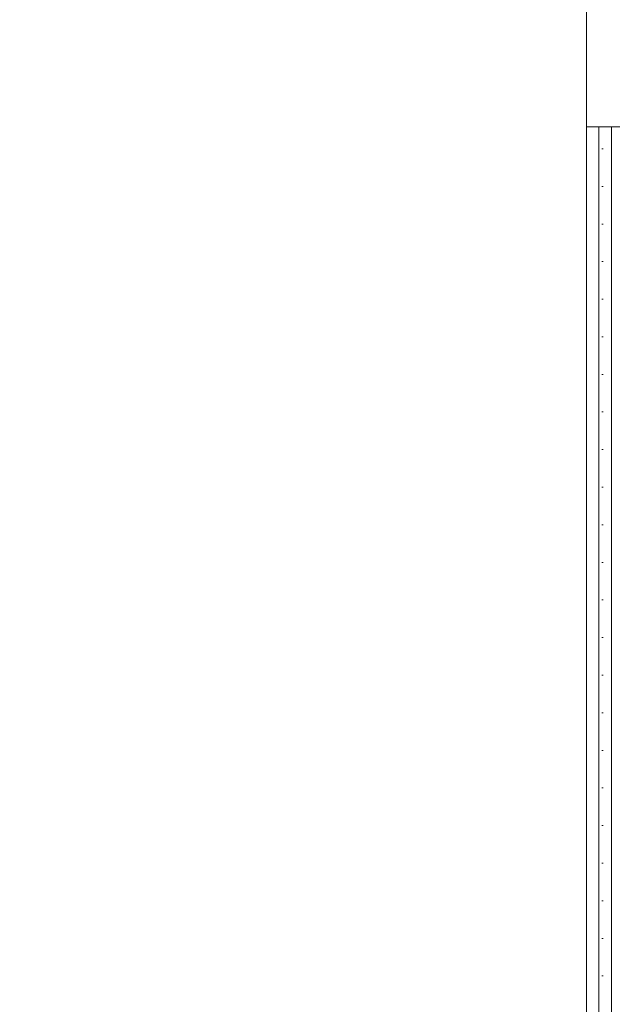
# Model space of a CAD drawing. Header units: millimetres. Extents: x 172139 to 266886, y 89395 to 138225.
# Tile 62 of 94: x 211631 to 212222, y 117047 to 118029. Entities that reach past the tile are written whole.
import ezdxf

# ---------------------------------------------------------------- set-up
doc = ezdxf.new("R2010")
doc.units = ezdxf.units.MM
doc.header["$MEASUREMENT"] = 0
doc.layers.add('ROZBUDOWA_NOWE_DZIAŁOWE', color=7, linetype='Continuous')
doc.layers.add('ROZBUDOWA_NOWE_DZIAŁOWE_Nr_pióra__24', color=7, linetype='Continuous', lineweight=15, true_color=0x029e21)
doc.layers.add('ROZBUDOWA_NOWE_DZIAŁOWE_Nr_pióra__67', color=7, linetype='Continuous', lineweight=13, true_color=0x6a6a6a)
doc.layers.add('ROZBUDOWA_NOWE_DZIAŁOWE_Nr_pióra__47', color=7, linetype='Continuous', lineweight=15)
doc.layers.add('STREFA_NOWE_POM_Nr_pióra__121', color=255, linetype='Continuous', lineweight=0)
pattern_1 = [(0, (0, 0), (0, 37.5), [0, -37.5])]

# ---------------------------------------------------------------- blocks, each defined once
blk = doc.blocks.new('Ściana_141', base_point=(212316.49, 115826.05))
at = {"layer": 'ROZBUDOWA_NOWE_DZIAŁOWE_Nr_pióra__24', "linetype": 'Continuous'}
h = blk.add_hatch(dxfattribs=at)
h.set_pattern_fill('Gips', color=256, style=0, pattern_type=2)
h.set_pattern_definition(pattern_1)
h.paths.add_polyline_path([(212196.49, 115826.05), (212208.99, 115826.05), (212208.99, 117921.89), (212196.49, 117921.89)])
h = blk.add_hatch(dxfattribs=at)
h.set_pattern_fill('Gips', color=256, style=0, pattern_type=2)
h.set_pattern_definition(pattern_1)
h.paths.add_polyline_path([(212208.99, 115826.05), (212221.49, 115826.05), (212221.49, 117921.89), (212208.99, 117921.89)])
at = {"layer": 'ROZBUDOWA_NOWE_DZIAŁOWE_Nr_pióra__47', "linetype": 'Continuous'}
for p, q in [((212208.99, 117921.89), (212196.49, 117921.89)), ((212221.49, 117921.89), (212208.99, 117921.89)), ((212291.49, 117921.89), (212221.49, 117921.89))]:
    blk.add_line(p, q, dxfattribs=at)
at = {"layer": 'ROZBUDOWA_NOWE_DZIAŁOWE_Nr_pióra__47', "linetype": 'Continuous', "flags": 128}
blk.add_lwpolyline([(212196.49, 117921.89), (212196.49, 115826.05)], dxfattribs=at)
at = {"layer": 'ROZBUDOWA_NOWE_DZIAŁOWE_Nr_pióra__67', "linetype": 'Continuous'}
for p, q in [((212208.99, 117921.89), (212208.99, 115826.05)), ((212221.49, 117921.89), (212221.49, 117181.76)), ((212221.49, 117181.76), (212221.49, 117111.76)), ((212221.49, 117111.76), (212221.49, 115826.05))]:
    blk.add_line(p, q, dxfattribs=at)

msp = doc.modelspace()

# ---------------------------------------------------------------- linework, layer by layer
at = {"layer": 'STREFA_NOWE_POM_Nr_pióra__121', "linetype": 'Continuous', "flags": 128}
msp.add_lwpolyline([(207849.04, 121145.59), (207797.76, 116236.52), (208691.74, 116251.96), (208697.24, 115577.06), (209091.24, 115577.06), (209976.35, 115577.06), (211746.88, 115577.06), (211743.74, 115852.73), (212106.55, 115831.18), (212196.49, 115828.99), (212196.49, 121145.59), (209091.24, 121145.59), (208836.97, 121145.59)], close=True, dxfattribs=at)

# ---------------------------------------------------------------- block references
at = {"layer": 'ROZBUDOWA_NOWE_DZIAŁOWE'}
msp.add_blockref('Ściana_141', (212316.49, 115826.05), dxfattribs=at)

doc.saveas('drawing.dxf')
